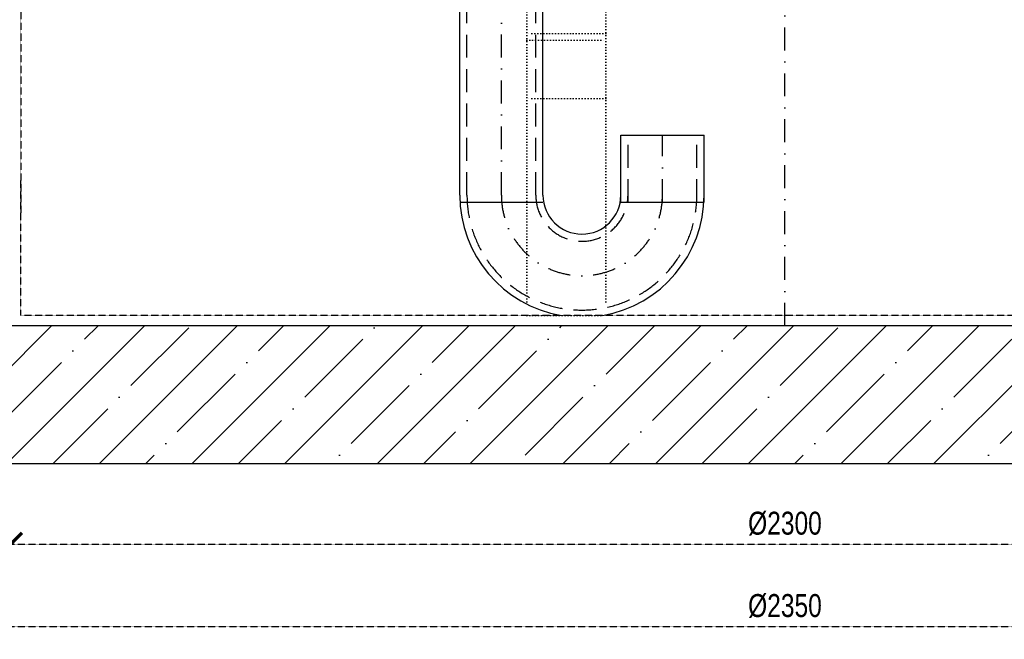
# Model space of a CAD drawing. Header units: millimetres. Extents: x -141570 to 63736, y -255381 to -136000.
# Tile 16 of 35: x -107510 to -105364, y -246649 to -245298. Entities that reach past the tile are written whole.
import ezdxf

# ---------------------------------------------------------------- set-up
doc = ezdxf.new("R2010")
doc.units = ezdxf.units.MM
for name, pattern in [('DASHDOT', [1, 0.5, -0.25, 0, -0.25]), ('DASHED', [0.75, 0.5, -0.25]), ('TEČKOVANÁ', [6.35, 0, -6.35])]:
    doc.linetypes.add(name, pattern=pattern)
for name, color, linetype in [('4S', 7, 'Continuous'), ('AS-Koty', 7, 'Continuous'), ('AS-Nevid', 241, 'DASHED'), ('AS-Neviditelna', 7, 'Continuous'), ('AS-Obrys', 7, 'Continuous'), ('AS-Osy', 4, 'DASHDOT'), ('AS_KOTY', 4, 'Continuous')]:
    doc.layers.add(name, color=color, linetype=linetype)
doc.styles.add('ROMANS', font='ic-romans.shx', dxfattribs={"width": 0.8})
doc.dimstyles.new('K25', dxfattribs={"dimtxt": 50, "dimasz": 50, "dimexe": 20, "dimexo": 50, "dimgap": 20, "dimtad": 1, "dimdec": 0, "dimzin": 0, "dimtxsty": 'ROMANS', "dimblk": 'ARCHTICK', "dimcen": -40, "dimclrd": 4, "dimclre": 4, "dimclrt": 7, "dimadec": 0, "dimazin": 0, "dimtfac": 1, "dimtdec": 0, "dimtofl": 0, "dimtmove": 2, "dimatfit": 3, "dimldrblk": 'ARCHTICK', "dimfxl": 1, "dimtolj": 1, "dimarcsym": 0})

# ---------------------------------------------------------------- blocks, each defined once
blk = doc.blocks.new('_ArchTick')
at = {"color": 0, "const_width": 0.15}
blk.add_lwpolyline([(-0.5, -0.5), (0.5, 0.5)], dxfattribs=at)
blk = doc.blocks.new('*D165')
at = {"layer": 'AS-Koty', "color": 4, "lineweight": -2}
for p, q in [((-107702.9, -243311.1), (-107667.3, -243311.1)), ((-107687.3, -243311.1), (-107687.3, -245965.6)), ((-107392.2, -245965.6), (-107707.3, -245965.6))]:
    blk.add_line(p, q, dxfattribs=at)
at = {"layer": 'Defpoints', "color": 0}
for p in [(-107752.9, -243311.1), (-107687.3, -245965.6), (-107342.2, -245965.6)]:
    blk.add_point(p, dxfattribs=at)
at = {"layer": 'AS-Koty', "color": 4, "lineweight": -2, "xscale": 50, "yscale": 50, "zscale": 50}
for p, rotation in [((-107687.3, -243311.1), 90), ((-107687.3, -245965.6), 270)]:
    blk.add_blockref('_ArchTick', p, dxfattribs=dict(at, rotation=rotation))
at = {"layer": 'AS-Koty', "color": 7, "ltscale": 15, "insert": (-107732.3, -244638.4), "char_height": 50, "attachment_point": 5, "rotation": 90, "style": 'ROMANS'}
blk.add_mtext('\\A1;2654', dxfattribs=at)
blk = doc.blocks.new('2FC005C')
at = {"layer": 'AS-Obrys'}
for p, q in [((0, 0), (-200, 0)), ((-200, -200), (2200, -200))]:
    blk.add_line(p, q, dxfattribs=at)
blk = doc.blocks.new('*D174')
at = {"layer": 'AS_KOTY', "color": 4, "linetype": 'DASHED', "lineweight": -2}
for p, q in [((-107567.2, -246015.6), (-107567.2, -246641.4)), ((-104117.2, -246015.6), (-104117.2, -246641.4)), ((-107567.2, -246621.4), (-104117.2, -246621.4))]:
    blk.add_line(p, q, dxfattribs=at)
at = {"layer": 'Defpoints', "color": 0}
for p in [(-107567.2, -245965.6), (-104117.2, -245965.6), (-104117.2, -246621.4)]:
    blk.add_point(p, dxfattribs=at)
at = {"layer": 'AS_KOTY', "color": 4, "lineweight": -2, "xscale": 50, "yscale": 50, "zscale": 50, "rotation": 180}
blk.add_blockref('_ArchTick', (-107567.2, -246621.4), dxfattribs=at)
at = {"layer": 'AS_KOTY', "color": 4, "lineweight": -2, "xscale": 50, "yscale": 50, "zscale": 50}
blk.add_blockref('_ArchTick', (-104117.2, -246621.4), dxfattribs=at)
at = {"layer": 'AS_KOTY', "color": 7, "ltscale": 15, "insert": (-105842.2, -246576.4), "char_height": 50, "attachment_point": 5, "style": 'ROMANS'}
blk.add_mtext('\\A1;%%C2350', dxfattribs=at)
blk = doc.blocks.new('_Open30')
at = {"color": 0, "lineweight": -2}
for p, q in [((-1, 0.268), (0, 0)), ((0, 0), (-1, -0.268)), ((0, 0), (-1, 0))]:
    blk.add_line(p, q, dxfattribs=at)
blk = doc.blocks.new('*D175')
at = {"layer": 'AS_KOTY', "color": 4, "linetype": 'DASHED', "lineweight": -2}
for p, q in [((-107529.7, -245993.1), (-107529.7, -246461.8)), ((-104154.7, -245993.1), (-104154.7, -246461.8)), ((-107529.7, -246441.8), (-104154.7, -246441.8))]:
    blk.add_line(p, q, dxfattribs=at)
at = {"layer": 'Defpoints', "color": 0}
for p in [(-107529.7, -245943.1), (-104154.7, -245943.1), (-104154.7, -246441.8)]:
    blk.add_point(p, dxfattribs=at)
at = {"layer": 'AS_KOTY', "color": 4, "lineweight": -2, "xscale": 50, "yscale": 50, "zscale": 50, "rotation": 180}
blk.add_blockref('_ArchTick', (-107529.7, -246441.8), dxfattribs=at)
at = {"layer": 'AS_KOTY', "color": 4, "lineweight": -2, "xscale": 50, "yscale": 50, "zscale": 50}
blk.add_blockref('_ArchTick', (-104154.7, -246441.8), dxfattribs=at)
at = {"layer": 'AS_KOTY', "color": 7, "ltscale": 15, "insert": (-105842.2, -246396.8), "char_height": 50, "attachment_point": 5, "style": 'ROMANS'}
blk.add_mtext('\\A1;%%c2300', dxfattribs=at)

msp = doc.modelspace()

# ---------------------------------------------------------------- hatches: boundary and pattern name
at = {"layer": 'AS-Obrys'}
h = msp.add_hatch(dxfattribs=at)
h.set_pattern_fill('ANSI35', color=256, scale=22.5, style=0)
h.set_pattern_definition([(45, (-117395.55, -254102.49), (-101.0279, 101.0279), []), (45, (-117294.52, -254102.49), (-101.0279, 101.0279), [178.5938, -35.7188, 0, -35.7188])])
h.paths.add_polyline_path([(-104042.163, -246265.593), (-104042.163, -245965.593), (-104342.163, -245965.593), (-107342.163, -245965.593), (-107642.163, -245965.593), (-107642.163, -246265.593)])

# ---------------------------------------------------------------- linework, layer by layer
at = {"layer": '4S', "linetype": 'DASHED'}
for p, q in [((-107507.163, -242988.093), (-107507.163, -245721.247)), ((-107507.163, -245943.093), (-107507.163, -245643.023)), ((-104177.163, -245943.093), (-107507.163, -245943.093))]:
    msp.add_line(p, q, dxfattribs=at)
at = {"layer": '4S', "color": 7, "linetype": 'Continuous'}
msp.add_line((-104342.163, -245965.593), (-107342.163, -245965.593), dxfattribs=at)
at = {"layer": 'AS-Nevid', "ltscale": 100}
for p, q in [((-106535.096, -245680.795), (-106535.096, -243520.557)), ((-106385.096, -245680.795), (-106385.096, -243520.557)), ((-106184.219, -245695.795), (-106184.219, -245549.596)), ((-106034.219, -245695.795), (-106034.219, -245549.596))]:
    msp.add_line(p, q, dxfattribs=at)
for radius in [250.439, 100.439]:
    msp.add_arc((-106284.658, -245680.795), radius, 180, 0, dxfattribs=at)
at = {"layer": 'AS-Neviditelna', "color": 3, "linetype": 'TEČKOVANÁ'}
for p, q in [((-106404.916, -245913.093), (-106404.916, -245253.093)), ((-106232.416, -245913.093), (-106232.416, -245253.093)), ((-106232.416, -245328.093), (-106404.916, -245328.093)), ((-106404.916, -245343.093), (-106232.416, -245343.093)), ((-106232.416, -245470.003), (-106404.916, -245470.003)), ((-106404.916, -245943.093), (-106232.416, -245943.093))]:
    msp.add_line(p, q, dxfattribs=at)
at = {"layer": 'AS-Obrys'}
for p, q in [((-106550.74, -245680.795), (-106550.74, -244842.45)), ((-106369.453, -245680.795), (-106369.453, -244842.45)), ((-106199.862, -245549.596), (-106018.576, -245549.596)), ((-106199.862, -245695.795), (-106199.862, -245549.596)), ((-106018.576, -245695.795), (-106018.576, -245549.596)), ((-106550.74, -245695.795), (-106369.453, -245695.795)), ((-106199.862, -245695.795), (-106018.576, -245695.795))]:
    msp.add_line(p, q, dxfattribs=at)
for radius, start, end in [(266.082, 180, 260.325796), (84.795, 180, 0), (266.082, 279.674204, 0)]:
    msp.add_arc((-106284.658, -245680.795), radius, start, end, dxfattribs=at)
at = {"layer": 'AS-Osy', "ltscale": 100}
for p, q in [((-105842.163, -245965.593), (-105842.163, -242402.572)), ((-106460.096, -245680.795), (-106460.096, -243219.638)), ((-106109.219, -245695.795), (-106109.219, -245549.596))]:
    msp.add_line(p, q, dxfattribs=at)
msp.add_arc((-106284.658, -245680.795), 175.439, 180, 0, dxfattribs=at)

# ---------------------------------------------------------------- block references
at = {"layer": 'AS-Obrys', "xscale": 1.5, "yscale": 1.5, "zscale": 1.5}
msp.add_blockref('2FC005C', (-107342.163, -245965.593), dxfattribs=at)

# ---------------------------------------------------------------- dimensions: what is measured, and where the dimension line sits
at = {"layer": 'AS-Koty'}
dim = msp.add_linear_dim(base=(-107687.298, -245965.593), p1=(-107752.865, -243311.138), p2=(-107342.163, -245965.593), angle=90, dimstyle='K25', dxfattribs=at)
dim.commit()
dim.dimension.update_dxf_attribs({"geometry": '*D165', "text_midpoint": (-107732.298, -244638.365)})
at = {"layer": 'AS_KOTY', "linetype": 'DASHED'}
for base, p1, p2, text, picture, middle in [((-104154.663, -246441.778), (-107529.663, -245943.093), (-104154.663, -245943.093), '%%c2300', '*D175', (-105842.163, -246396.778)), ((-104117.163, -246621.44), (-107567.163, -245965.593), (-104117.163, -245965.593), '%%C2350', '*D174', (-105842.163, -246576.44))]:
    dim = msp.add_linear_dim(base=base, p1=p1, p2=p2, text=text, dimstyle='K25', override={"dimldrblk": 'Open30'}, dxfattribs=at)
    dim.commit()
    dim.dimension.update_dxf_attribs({"geometry": picture, "text_midpoint": middle})

doc.saveas('drawing.dxf')
